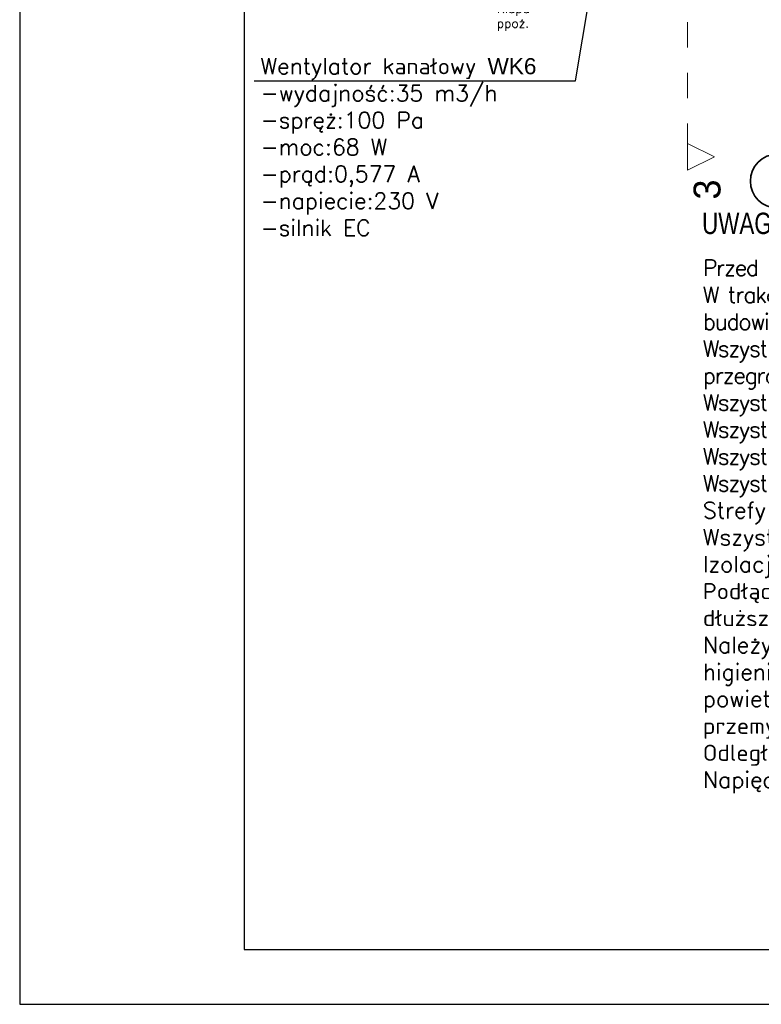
# Model space of a CAD drawing. Header units: millimetres. Extents: x -8078 to 234695, y -4319 to 602442.
# Tile 100 of 152: x 74583 to 82842, y 270918 to 281883. Entities that reach past the tile are written whole.
import ezdxf

# ---------------------------------------------------------------- set-up
doc = ezdxf.new("R2010")
doc.units = ezdxf.units.MM
doc.header["$MEASUREMENT"] = 0
doc.linetypes.add('CONTINOUS', pattern=[0])
doc.linetypes.add('Przerywana', pattern=[5.644444, 2.822222, -2.822222])
doc.layers.add('#IS_opis', color=3, linetype='CONTINOUS', lineweight=30)
for name, color, linetype in [('#IS_wentylacja_opisy_bud', 7, 'Continuous'), ('#podkład', 252, 'Continuous'), ('_TABELA', 7, 'Continuous'), ('Konstrukcja - Siatka mod', 7, 'Continuous'), ('Znaczniki - Przekroje', 7, 'Continuous')]:
    doc.layers.add(name, color=color, linetype=linetype)
doc.styles.add('ROMANS', font='arial.ttf', dxfattribs={"height": 20})
doc.styles.add('STYL_AUTOMATYCZNY_6', font='txt')

# ---------------------------------------------------------------- blocks, each defined once
blk = doc.blocks.new('UHYGFFFF')
at = {"layer": 'Konstrukcja - Siatka mod', "color": 252, "linetype": 'Continuous', "lineweight": 35, "ltscale": 100}
blk.add_circle((22628, 380604), 300, dxfattribs=at)
at = {"layer": 'Znaczniki - Przekroje', "color": 252, "linetype": 'Przerywana', "lineweight": 13, "ltscale": 100}
blk.add_line((21629, 382375), (21629, 381025), dxfattribs=at)
at = {"layer": 'Znaczniki - Przekroje', "color": 252, "linetype": 'Continuous', "lineweight": 13, "ltscale": 100}
for p, q in [((21629, 380725), (21629, 381025)), ((21629, 381025), (21929, 380875)), ((21929, 380875), (21629, 380725))]:
    blk.add_line(p, q, dxfattribs=at)
at = {"layer": 'Znaczniki - Przekroje', "color": 252, "linetype": 'Continuous', "lineweight": 13, "style": 'STYL_AUTOMATYCZNY_6'}
blk.add_text('3', height=300, rotation=90, dxfattribs=at).set_placement((21995, 380399))

msp = doc.modelspace()

# ---------------------------------------------------------------- linework, layer by layer
at = {"layer": '#IS_opis', "color": 7, "lineweight": -2}
msp.add_line((77195, 281204), (80772, 281204), dxfattribs=at)
at = {"color": 7, "lineweight": -2}
msp.add_line((80772, 281204), (81082, 283040), dxfattribs=at)
at = {"layer": '_TABELA', "color": 7}
msp.add_lwpolyline([(74583, 300618), (116583, 300618), (74583, 300618), (74583, 270918), (116583, 270918), (116583, 300618)], dxfattribs=at)
msp.add_lwpolyline([(115983, 300008), (77083, 300008), (77083, 271528), (115983, 271528)], close=True, dxfattribs=at)

# ---------------------------------------------------------------- block references
at = {"layer": '#podkład'}
msp.add_blockref('UHYGFFFF', (60393, -100519), dxfattribs=at)

# ---------------------------------------------------------------- texts
at = {"layer": '#IS_opis', "color": 7, "lineweight": -2, "insert": (77266, 280465), "char_height": 180, "width": 4706.82, "attachment_point": 4}
msp.add_mtext('\\Fromans.shx|c238;Wentylator kanałowy \\fArial|b0|i0;WK6\\Fromans.shx|c238;\\P-wydajność:35 m3/h\\P-spręż:100 Pa\\P-moc:68 W\\P-prąd:0,577 A\\P-napiecie:230 V\\P-silnik EC\\P', dxfattribs=at)
at = {"layer": '#IS_wentylacja_opisy_bud', "color": 7, "lineweight": 35, "insert": (79897, 282060), "char_height": 100, "width": 1327, "attachment_point": 1, "rotation": 0}
msp.add_mtext('\\pxql;\\Fromans.shx;Klapa \\Pppo\\Fromans.shx|c238;ż.', dxfattribs=at)
at = {"layer": '#IS_wentylacja_opisy_bud', "insert": (82192, 279810, 554), "char_height": 180, "width": 13464.8, "attachment_point": 1, "style": 'ROMANS'}
msp.add_mtext('{\\T0.9;\\P\\Fromans.shx|c238;\\PPrzed zamawianiem kształtek i kanałów wentylacyjnych należy wszystkie dokładnie domierzyć na budowie.\\PW trakcie realizacji należy wziąć pod uwagę konieczność dopasowywania niektórych kształtek i kanałów na budowie w trakcie montażu.\\PWszystkie przejścia przez przegrody oddzielenia ppoż. należy zabezpieczyć w klasie odporności ogniowej danej przegrody za pomocą systemowych przejść ppoż. w zależności od typu przewodu lub grupy przewodów.\\PWszystkie przejścia przewodów przez przegrody budowlane należy skutecznie zabezpieczyć przed uszkodzeniem.\\PWszystkie łączenia kanałów wykonać jako szczelne. Okrągłe kanały łączone na uszczelki. \\PWszystkie elementy nawiewne/wywiewne z przepustnicami powietrza do regulacji strumienia.\\PWszystkie czerpnie i wyrzutnie powietrza należy zabezpieczyć przed owadami, ptakami oraz warunkami atmosferycznymi.\\P}{\\Fromans.shx|c238;Strefy serwisowe central wentylacyjnych należy dostosować na budowie.\\PWszystkie urządzenia należy podłączyć pod BMS.{\\T0.9;\\P}Izolację kanałów wentylacyjnych należy wykonać zgodnie z opisem technicznym. \\P\\pxql;Podłączenie anemostatów ściennych i sufitowych należy wykonać poprzez przewody elastyczne, nie dłuższe niż 1m, o gładkiej powierzchni wewnętrznej.\\P\\pq*;Należy stosować przewody elastyczne z gotową izolacją termiczną/akustyczną z atestem higienicznym przeznaczone do stosowania w systemach klimatyzacji, wentylacji i ogrzewania powietrznego w budynkach mieszkalnych, użyteczności publicznej, w tym szpitalach, obiektach przemysłowych i rolnych.\\POdległóść między klapami należy określić zgodnie z DTR klap pożarowych.\\PNapięcie klap ppoż. należy ustalić z branżą elektryczną.\\T0.9;\\P\\P}\\T0.9;\\P\\P', dxfattribs=at)
at = {"color": 7, "style": 'ROMANS', "width": 0.75}
msp.add_text('UWAGI:', height=238, dxfattribs=at).set_placement((82183, 279496, 554))

doc.saveas('drawing.dxf')
